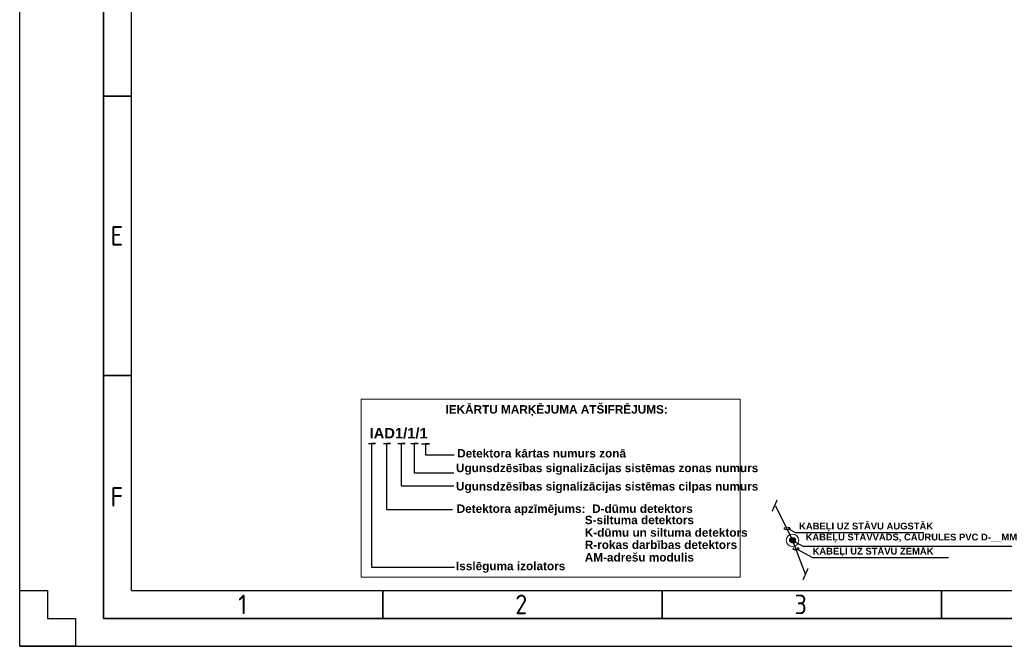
# Model space of a CAD drawing. Header units: millimetres. Extents: x -197461 to 862495, y -970068 to 63888.
# Tile 99 of 205: x -115221 to -91308, y -498309 to -483084. Entities that reach past the tile are written whole.
import ezdxf

# ---------------------------------------------------------------- set-up
doc = ezdxf.new("R2010")
doc.units = ezdxf.units.MM
doc.linetypes.add('KL', pattern=[4, 2, -2])
doc.layers.get('0').update_dxf_attribs({"linetype": 'CONTINUOUS'})
doc.layers.add('Rasējuma lapa', color=7, linetype='CONTINUOUS')
doc.layers.add('UAS', color=240, linetype='CONTINUOUS')
doc.styles.add('ARIAL', font='arialbd.ttf')
doc.styles.add('ISO', font='iso')

# ---------------------------------------------------------------- blocks, each defined once
blk = doc.blocks.new('A3_L')
at = {"layer": 'Rasējuma lapa'}
for p, q in [((-420, 0), (-420, 297)), ((-420, 0), (-420, 10)), ((-420, 10), (-415, 10)), ((-415, 10), (-415, 5)), ((-415, 5), (-410, 5)), ((-410, 5), (-410, 0)), ((-420, 0), (0, 0)), ((-410, 0), (-420, 0))]:
    blk.add_line(p, q, dxfattribs=at)
at = {"layer": 'Rasējuma lapa', "lineweight": 35}
for p, q in [((-405, 5), (-405, 292)), ((-400, 98.5), (-405, 98.5)), ((-400, 48.5), (-405, 48.5)), ((-355, 5), (-355, 10)), ((-305, 5), (-305, 10)), ((-255, 5), (-255, 10)), ((-405, 5), (-5, 5))]:
    blk.add_line(p, q, dxfattribs=at)
at = {"layer": 'Rasējuma lapa', "lineweight": 30}
for q in [(-400, 287), (-10, 10)]:
    blk.add_line((-400, 10), q, dxfattribs=at)
at = {"layer": 'Rasējuma lapa', "style": 'ISO'}
for s, p in [('E', (-403.73, 71.75)), ('F', (-403.73, 25)), ('1', (-380.88, 5.75)), ('2', (-331.29, 5.75)), ('3', (-281.3, 5.75))]:
    blk.add_text(s, height=3.5, dxfattribs=at).set_placement(p)
blk = doc.blocks.new('*U1296')
at = {"layer": 'Rasējuma lapa'}
blk.add_blockref('A3_L', (0, 0), dxfattribs=at)
blk = doc.blocks.new('_ArchTick')
at = {"color": 0, "linetype": 'ByBlock', "const_width": 0.15}
blk.add_lwpolyline([(-0.5, -0.5), (0.5, 0.5)], dxfattribs=at)

msp = doc.modelspace()

# ---------------------------------------------------------------- hatches: boundary and pattern name
at = {"layer": 'UAS'}
h = msp.add_hatch(color=1, dxfattribs=at)
h.paths.add_polyline_path([(-96452.26361, -495733.29628), (-96485.80398, -495665.26596, 0.2855923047), (-96528.11268, -495733.29628, 0.5262828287), (-96425.04683, -495804.09407)])
h.paths.add_polyline_path([(-96452.96661, -495731.87036), (-96452.83793, -495731.80231), (-96425.04683, -495804.09407, 0.3103731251), (-96376.41454, -495733.29628, 0.5557031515), (-96485.80398, -495665.26596)])

# ---------------------------------------------------------------- linework, layer by layer
at = {"layer": 'UAS', "linetype": 'Continuous'}
for p, q in [((-106750.82986, -493384.66734), (-106575.87725, -493384.66734)), ((-106575.87725, -493384.66734), (-106673.0728, -493384.66734)), ((-106673.0728, -493384.66734), (-106673.0728, -496394.57072)), ((-106387.7599, -493384.66734), (-106212.80728, -493384.66734)), ((-106212.80728, -493384.66734), (-106310.00283, -493384.66734)), ((-106310.00283, -493384.66734), (-106310.00283, -494988.39059)), ((-106037.20992, -493384.66734), (-105862.25731, -493384.66734)), ((-105862.25731, -493384.66734), (-105959.45286, -493384.66734)), ((-105959.45286, -493384.66734), (-105959.45286, -494412.88061)), ((-105719.70303, -493384.66734), (-105544.75041, -493384.66734)), ((-105544.75041, -493384.66734), (-105641.94596, -493384.66734)), ((-105641.94596, -493384.66734), (-105641.94596, -494095.83696)), ((-105459.33675, -493390.07776), (-105271.42515, -493390.07776)), ((-105368.6207, -493390.07776), (-105368.6207, -493655.54666)), ((-105271.42515, -493390.07776), (-105368.6207, -493390.07776)), ((-105368.6207, -493655.54666), (-104668.81233, -493655.54666)), ((-105641.94596, -494095.83696), (-104675.29287, -494095.83696)), ((-105959.45286, -494412.88061), (-104675.29287, -494412.88061))]:
    msp.add_line(p, q, dxfattribs=at)
at = {"layer": 'UAS', "color": 1, "lineweight": 25}
for p, q in [((-106314.68458, -494987.84001), (-104706.03203, -494987.84001)), ((-104662.37773, -496394.57072), (-106670.68942, -496394.57072))]:
    msp.add_line(p, q, dxfattribs=at)
at = {"layer": 'UAS', "color": 7, "lineweight": 13}
msp.add_lwpolyline([(-106927.4712, -492306.08626), (-97724.66359, -492306.08626), (-97724.66359, -496625.32454), (-106927.4712, -496625.32454)], close=True, dxfattribs=at)
at = {"layer": 'UAS', "color": 7, "extrusion": (0, 0, -1)}
for points in [[(96864.79659, -494896.55096), (96452.26361, -495733.29628), (96452.2038, -495733.26465)], [(96136.13381, -496555.63056), (96452.83793, -495731.80231), (96452.77812, -495731.77068)]]:
    msp.add_lwpolyline(points, dxfattribs=at)
at = {"layer": 'UAS', "color": 7, "lineweight": 25}
for points in [[(-96560.74578, -495447.82237), (-96386.84938, -495543.70273), (-93259.28845, -495543.70273)], [(-96445.85155, -495749.97568), (-96194.55644, -495877.36516), (-90666.5509, -495877.36516)], [(-96355.90267, -495943.69698), (-95965.27521, -496152.25033), (-92667.0611, -496152.25033)]]:
    msp.add_lwpolyline(points, dxfattribs=at)
at = {"layer": 'UAS', "color": 1, "linetype": 'ByBlock', "lineweight": 18, "ltscale": 50}
msp.add_circle((-96452.2038, -495733.26465), 152.34701, dxfattribs=at)
at = {"layer": 'UAS', "color": 1, "linetype": 'KL', "lineweight": 18, "ltscale": 50}
msp.add_circle((-96452.26361, -495733.29628), 75.84907, dxfattribs=at)
at = {"layer": 'UAS', "color": 7, "lineweight": 25}
for centre in [(-96588.08699, -495445.63567), (-96366.07886, -495941.51028)]:
    msp.add_ellipse(centre, major_axis=(77.32966, 0), ratio=0.2800799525, start_param=2.2696747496, end_param=7.6491854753, dxfattribs=at)

# ---------------------------------------------------------------- block references
at = {"layer": 'Rasējuma lapa', "xscale": 135.6730224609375, "yscale": 135.6730224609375, "zscale": 135.6730224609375}
msp.add_blockref('*U1296', (-58237.88142, -498308.76502), dxfattribs=at)
at = {"layer": 'UAS', "color": 7, "extrusion": (0, 0, -1), "xscale": 215.6250000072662, "yscale": 215.6250000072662, "zscale": 215.6250000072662, "rotation": 248.9717531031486}
for p in [(96885.78446, -494889.65324), (96136.13381, -496555.63056)]:
    msp.add_blockref('_ArchTick', p, dxfattribs=at)

# ---------------------------------------------------------------- texts
at = {"layer": 'UAS', "color": 18, "true_color": 0x000000, "style": 'ARIAL'}
for s, p in [('IEKĀRTU MARĶĒJUMA ATŠIFRĒJUMS:', (-104880.71827, -492654.39706)), ('Detektora kārtas numurs zonā', (-104595.66199, -493721.03936)), ('Ugunsdzēsības signalizācijas sistēmas zonas numurs', (-104623.97, -494077.35374)), ('Ugunsdzēsības signalizācijas sistēmas cilpas numurs', (-104623.97, -494523.40611)), ('Detektora apzīmējums:  D-dūmu detektors', (-104608.05874, -495066.92192)), ('S-siltuma detektors', (-101497.45681, -495341.14381)), ('K-dūmu un siltuma detektors', (-101497.45681, -495646.11785)), ('R-rokas darbības detektors', (-101497.45681, -495943.45202)), ('AM-adrešu modulis', (-101497.45681, -496248.61191)), ('Isslēguma izolators', (-104623.97, -496459.35622))]:
    msp.add_text(s, height=204.675293, dxfattribs=at).set_placement(p)
at = {"layer": 'UAS', "style": 'ARIAL'}
msp.add_text('IAD1/1/1', height=255.844116, dxfattribs=at).set_placement((-106723.33159, -493259.67981))
at = {"layer": 'UAS', "color": 7, "char_height": 163.875, "attachment_point": 1, "style": 'ARIAL'}
for s, insert, width in [('{\\fArial|b1|i0|c186|p34;KABEĻI UZ STĀVU AUGSTĀK}', (-96292.5789, -495306.05394), 5781.5885864), ('{\\fArial|b1|i0|c186|p34;KABEĻU STĀVVADS, CAURULES PVC D-__MM}', (-96134.76352, -495573.15873), 5769.7936603), ('{\\fArial|b1|i0|c186|p34;KABEĻI UZ STĀVU ZEMĀK}', (-95965.27521, -495915.28259), 5921.019105)]:
    msp.add_mtext(s, dxfattribs=dict(at, insert=insert, width=width))

doc.saveas('drawing.dxf')
